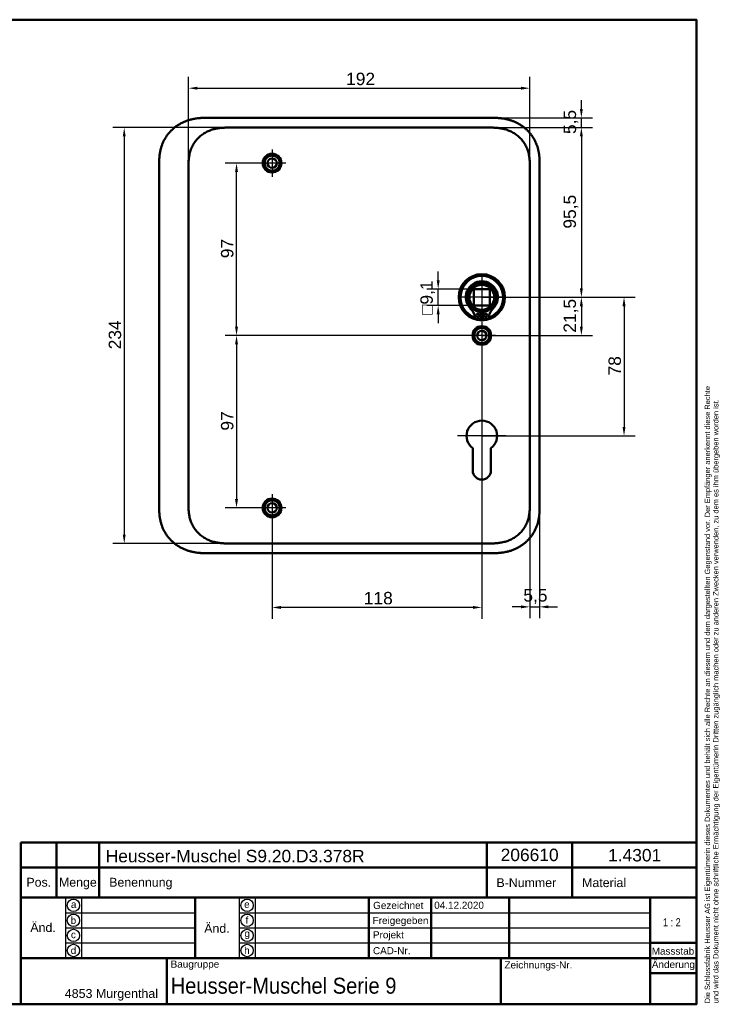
# Model space of a CAD drawing. Header units: millimetres. Extents: x 20 to 833, y 20 to 574.
# Tile 10 of 10: x 439 to 833, y 20 to 574. Entities that reach past the tile are written whole.
import ezdxf
from ezdxf.enums import TextEntityAlignment as Align

# ---------------------------------------------------------------- set-up
doc = ezdxf.new("R2010")
doc.units = ezdxf.units.MM
doc.header["$LTSCALE"] = 2
for name, color, linetype, lineweight in [('Bemaßungen(DIN)', 7, 'Continuous', 25), ('Mittelpunktmarkierung(DIN)', 7, 'Continuous', 25), ('Sichtbare Kanten(DIN)', 7, 'Continuous', 50), ('Skizziergeometrie(DIN)', 7, 'Continuous', 50), ('Skizzierlinie(DIN)', 7, 'Continuous', 25), ('Symbole(DIN)', 7, 'Continuous', 25)]:
    doc.layers.add(name, color=color, linetype=linetype, lineweight=lineweight)
doc.styles.add('Aktuell-DIN', font='arial.ttf')
doc.styles.add('STANDARD-DIN~0', font='arial.ttf')
doc.styles.add('Textstil10', font='arial.ttf')
doc.styles.add('Textstil41', font='arial.ttf', dxfattribs={"width": 0.8})
doc.styles.add('Textstil83', font='arial.ttf', dxfattribs={"width": 0.8})
doc.dimstyles.new('CAD-LAN', dxfattribs={"dimscale": 2, "dimtxt": 3.5, "dimasz": 2.5, "dimexe": 3.175, "dimexo": 0, "dimgap": 0.8, "dimtad": 1, "dimrnd": 1e-08, "dimtxsty": 'STANDARD-DIN~0', "dimcen": 0.09, "dimdle": 10, "dimclrd": 250, "dimclre": 250, "dimclrt": 250, "dimadec": 0, "dimazin": 2, "dimtfac": 1, "dimtmove": 0, "dimatfit": 3, "dimfxl": 1, "dimtolj": 1, "dimtzin": 0, "dimlwd": 25, "dimlwe": 25, "dimarcsym": 0})

# ---------------------------------------------------------------- blocks, each defined once
blk = doc.blocks.new('Ränder Standardrahmen')
at = {"layer": 'Skizziergeometrie(DIN)', "flags": 128}
blk.add_lwpolyline([(10, 10), (10, 287), (410, 287), (410, 10), (10, 10)], dxfattribs=at)
blk = doc.blocks.new('Schriftfelder Heusser')
at = {"layer": 'Skizziergeometrie(DIN)'}
for p, q in [((101, 229.92), (101, 236.92)), ((101, 236.92), (291, 236.92)), ((111, 229.92), (111, 236.92)), ((123, 229.92), (123, 236.92)), ((232, 229.92), (232, 236.92)), ((256, 229.92), (256, 236.92)), ((291, 236.92), (291, 229.92)), ((101, 191.42), (101, 229.92)), ((101, 229.92), (291, 229.92)), ((111, 229.92), (111, 221.42)), ((123, 229.92), (123, 221.42)), ((232, 229.92), (232, 221.42)), ((256, 229.92), (256, 221.42)), ((291, 229.92), (291, 191.42)), ((101, 221.42), (291, 221.42)), ((150, 221.42), (150, 204.42)), ((198.85, 221.42), (198.85, 204.42)), ((216.35, 221.42), (216.35, 204.42)), ((238.35, 221.42), (238.35, 204.42)), ((278, 221.42), (278, 191.42)), ((278, 208.67), (291, 208.67)), ((101, 204.42), (291, 204.42)), ((142, 204.42), (142, 191.42)), ((236, 204.42), (236, 191.42)), ((278, 200.17), (291, 200.17)), ((291, 191.42), (101, 191.42))]:
    blk.add_line(p, q, dxfattribs=at)
at = {"layer": 'Skizzierlinie(DIN)'}
for p, q in [((113.5, 221.42), (113.5, 204.42)), ((118, 221.42), (118, 204.42)), ((162.35, 221.42), (162.35, 204.42)), ((166.85, 221.42), (166.85, 204.42)), ((113.5, 217.17), (150, 217.17)), ((162.35, 217.17), (278, 217.17)), ((113.5, 212.92), (150, 212.92)), ((162.35, 212.92), (278, 212.92)), ((113.5, 208.67), (150, 208.67)), ((162.35, 208.67), (278, 208.67))]:
    blk.add_line(p, q, dxfattribs=at)
for centre in [(115.75, 219.25), (164.6, 219.25), (115.75, 215.04), (164.6, 215.04), (115.75, 210.79), (164.6, 210.79), (115.75, 206.54), (164.6, 206.54)]:
    blk.add_circle(centre, 1.75, dxfattribs=at)
at = {"layer": 'Symbole(DIN)', "color": 7, "insert": (293.33, 191.7), "char_height": 1.5, "width": 182.3003, "attachment_point": 1, "rotation": 90, "line_spacing_factor": 0.944221, "style": 'Aktuell-DIN'}
blk.add_mtext('\\fArial|b0|i0;\\H1.5000;Die Schlossfabrik Heusser AG ist Eigentümerin dieses Dokumentes und behält sich alle Rechte an diesem und dem dargestellten Gegenstand vor. Der Empfänger anerkennt diese Rechte\\Pund wird das Dokument nicht ohne schriftliche Ermächtigung der Eigentümerin Dritten zugänglich machen oder zu anderen Zwecken verwenden, zu dem es ihm übergeben worden ist.\\P ', dxfattribs=at)
at = {"layer": 'Symbole(DIN)', "color": 179, "true_color": 0x262659, "style": 'Aktuell-DIN'}
for s, insert, char_height, attachment_point in [('B-Nummer', (234.74, 225.62), 2.489, 4), ('Material', (265.02, 225.62), 2.489, 5), ('Pos.', (106, 227), 2.489, 2), ('Menge', (117, 227), 2.489, 2), ('Benennung', (125.81, 225.38), 2.489, 4), ('\\fArial|b0|i0;a', (115.81, 219.53), 2, 5), ('\\fArial|b0|i0;e', (164.54, 219.53), 2, 5), ('\\fArial|b0|i0;Gezeichnet', (200.05, 219.23), 2, 4), ('\\fArial|b0|i0;b', (115.75, 215), 2, 5), ('\\fArial|b0|i0;f', (164.55, 215.06), 2, 5), ('\\fArial|b0|i0;Freigegeben', (199.92, 216), 2, 1), ('\\fArial|b0|i0;c', (115.75, 211.01), 2, 5), ('\\fArial|b0|i0;g', (164.63, 211.05), 2, 5), ('\\fArial|b0|i0;Projekt', (200, 211.98), 2, 1), ('\\fArial|b0|i0;d', (115.76, 206.55), 2, 5), ('\\fArial|b0|i0;h', (164.55, 206.57), 2, 5), ('\\fArial|b0|i0;CAD-Nr.', (200, 207.5), 2, 1), ('\\fArial|b0|i0;\\H2.0000;Massstab', (284.39, 206.37), 2, 5), ('\\fArial|b0|i0;\\H2.0000;Baugruppe', (143.1, 203.73), 2, 1), ('\\fArial|b0|i0;Zeichnungs-Nr.', (237, 203.5), 2, 1), ('\\fArial|b0|i0;\\H2.5000;4853 Murgenthal', (113.33, 192.46), 2.5, 7)]:
    blk.add_mtext(s, dxfattribs=dict(at, insert=insert, char_height=char_height, attachment_point=attachment_point))
at = {"layer": 'Symbole(DIN)', "color": 179, "true_color": 0x262659, "attachment_point": 5, "style": 'Aktuell-DIN'}
for s, insert, char_height, width in [('Änd.', (107.21, 213), 2.489, 12.3494), ('Änd.', (156.12, 212.76), 2.489, 12.3494), ('\\fArial|b0|i0;Änderung', (284.51, 202.33), 2, 12.1143)]:
    blk.add_mtext(s, dxfattribs=dict(at, insert=insert, char_height=char_height, width=width))
at = {"layer": 'Symbole(DIN)', "color": 7, "insert": (143.1, 196.62), "char_height": 4.5, "width": 90.18, "attachment_point": 4, "style": 'Aktuell-DIN'}
blk.add_mtext('\\fArial|b0|i0;\\W0.90;\\H4.5000;Heusser-Muschel Serie 9', dxfattribs=at)
at = {"layer": 'Symbole(DIN)', "color": 179, "true_color": 0x262659, "style": 'Textstil10'}
blk.add_attdef('ERSTELLUNGSDATUM_001', (217.23, 218.29), '', height=2, dxfattribs=at)
at = {"layer": 'Symbole(DIN)', "color": 179, "true_color": 0x262659}
for tag, height, style, p in [('AUTOR', 2.49, 'Aktuell-DIN', (240.03, 219.26)), ('KONTROLLDATUM', 2, 'Textstil10', (217.42, 215.04)), ('KONTROLLIERT_VON', 2, 'Textstil10', (239.98, 215.05))]:
    blk.add_attdef(tag, text='', height=height, dxfattribs=dict(at, style=style)).set_placement(p, align=Align.MIDDLE_LEFT)
at = {"layer": 'Symbole(DIN)', "color": 7, "style": 'Textstil83', "width": 0.8}
blk.add_attdef('Anfänglicher_Ansichtsmaßstab_001', (281.57, 213.34), '', height=2.3, dxfattribs=at)
at = {"layer": 'Symbole(DIN)', "color": 179, "true_color": 0x262659, "style": 'Textstil10'}
blk.add_attdef('PROJEKT', text='', height=2, dxfattribs=at).set_placement((217.77, 209.72), align=Align.BOTTOM_LEFT)
at = {"layer": 'Symbole(DIN)', "color": 7, "style": 'Textstil41', "width": 0.8}
blk.add_attdef('STATUS', text='', height=5, dxfattribs=at).set_placement((284.53, 195.86), align=Align.MIDDLE_CENTER)
blk = doc.blocks.new('*D8')
at = {"layer": 'Bemaßungen(DIN)', "color": 250, "linetype": 'Continuous', "lineweight": 25, "true_color": 0x3f3f3f, "transparency": 16777216}
for p, q in [((702.71, 513.3), (761.6, 513.3)), ((755.25, 508.3), (755.25, 422.8)), ((699.25, 417.8), (761.6, 417.8))]:
    blk.add_line(p, q, dxfattribs=at)
at = {"layer": 'Bemaßungen(DIN)', "color": 250, "linetype": 'Continuous', "true_color": 0x3f3f3f, "transparency": 16777216}
for points in [[(754.41, 508.3), (756.08, 508.3), (755.25, 513.3)], [(754.41, 422.8), (756.08, 422.8), (755.25, 417.8)]]:
    blk.add_solid(points, dxfattribs=at)
at = {"layer": 'Defpoints', "color": 0, "linetype": 'Continuous', "transparency": 16777216}
for p in [(702.71, 513.3), (699.25, 417.8), (755.25, 417.8)]:
    blk.add_point(p, dxfattribs=at)
at = {"layer": 'Bemaßungen(DIN)', "color": 250, "linetype": 'Continuous', "lineweight": 25, "true_color": 0x3f3f3f, "transparency": 16777216, "insert": (745.23, 456.44), "char_height": 7, "attachment_point": 1, "rotation": 90, "style": 'STANDARD-DIN~0'}
blk.add_mtext('\\A1;95,5', dxfattribs=at)
blk = doc.blocks.new('*D9')
at = {"layer": 'Bemaßungen(DIN)', "color": 250, "linetype": 'Continuous', "lineweight": 25, "true_color": 0x3f3f3f, "transparency": 16777216}
for p, q in [((699.25, 417.8), (761.6, 417.8)), ((755.25, 412.8), (755.25, 401.3)), ((699.25, 396.3), (761.6, 396.3))]:
    blk.add_line(p, q, dxfattribs=at)
at = {"layer": 'Bemaßungen(DIN)', "color": 250, "linetype": 'Continuous', "true_color": 0x3f3f3f, "transparency": 16777216}
for points in [[(754.41, 412.8), (756.08, 412.8), (755.25, 417.8)], [(754.41, 401.3), (756.08, 401.3), (755.25, 396.3)]]:
    blk.add_solid(points, dxfattribs=at)
at = {"layer": 'Defpoints', "color": 0, "linetype": 'Continuous', "transparency": 16777216}
for p in [(699.25, 417.8), (699.25, 396.3), (755.25, 396.3)]:
    blk.add_point(p, dxfattribs=at)
at = {"layer": 'Bemaßungen(DIN)', "color": 250, "linetype": 'Continuous', "lineweight": 25, "true_color": 0x3f3f3f, "transparency": 16777216, "insert": (745.23, 397.88), "char_height": 7, "attachment_point": 1, "rotation": 90, "style": 'STANDARD-DIN~0'}
blk.add_mtext('\\A1;21,5', dxfattribs=at)
blk = doc.blocks.new('*D10')
at = {"layer": 'Bemaßungen(DIN)', "color": 250, "linetype": 'Continuous', "lineweight": 25, "true_color": 0x3f3f3f, "transparency": 16777216}
for p, q in [((755.25, 523.8), (755.25, 528.8)), ((703.71, 518.8), (761.6, 518.8)), ((755.25, 513.3), (755.25, 518.8)), ((702.71, 513.3), (761.6, 513.3)), ((755.25, 508.3), (755.25, 503.3))]:
    blk.add_line(p, q, dxfattribs=at)
at = {"layer": 'Bemaßungen(DIN)', "color": 250, "linetype": 'Continuous', "true_color": 0x3f3f3f, "transparency": 16777216}
for points in [[(754.41, 523.8), (756.08, 523.8), (755.25, 518.8)], [(754.41, 508.3), (756.08, 508.3), (755.25, 513.3)]]:
    blk.add_solid(points, dxfattribs=at)
at = {"layer": 'Defpoints', "color": 0, "linetype": 'Continuous', "transparency": 16777216}
for p in [(703.71, 518.8), (755.25, 518.8), (702.71, 513.3)]:
    blk.add_point(p, dxfattribs=at)
at = {"layer": 'Bemaßungen(DIN)', "color": 250, "linetype": 'Continuous', "lineweight": 25, "true_color": 0x3f3f3f, "transparency": 16777216, "insert": (745.26, 509.65), "char_height": 7, "attachment_point": 1, "rotation": 90, "style": 'STANDARD-DIN~0'}
blk.add_mtext('\\A1;5,5', dxfattribs=at)
blk = doc.blocks.new('*D11')
at = {"layer": 'Bemaßungen(DIN)', "color": 250, "linetype": 'Continuous', "lineweight": 25, "true_color": 0x3f3f3f, "transparency": 16777216}
for p, q in [((699.25, 417.8), (785.6, 417.8)), ((779.25, 412.8), (779.25, 344.8)), ((699.25, 339.8), (785.6, 339.8))]:
    blk.add_line(p, q, dxfattribs=at)
at = {"layer": 'Bemaßungen(DIN)', "color": 250, "linetype": 'Continuous', "true_color": 0x3f3f3f, "transparency": 16777216}
for points in [[(778.41, 412.8), (780.08, 412.8), (779.25, 417.8)], [(778.41, 344.8), (780.08, 344.8), (779.25, 339.8)]]:
    blk.add_solid(points, dxfattribs=at)
at = {"layer": 'Defpoints', "color": 0, "linetype": 'Continuous', "transparency": 16777216}
for p in [(699.25, 417.8), (699.25, 339.8), (779.25, 339.8)]:
    blk.add_point(p, dxfattribs=at)
at = {"layer": 'Bemaßungen(DIN)', "color": 250, "linetype": 'Continuous', "lineweight": 25, "true_color": 0x3f3f3f, "transparency": 16777216, "insert": (770.5, 373.81), "char_height": 7, "attachment_point": 1, "rotation": 90, "style": 'STANDARD-DIN~0'}
blk.add_mtext('\\A1;78', dxfattribs=at)
blk = doc.blocks.new('*D12')
at = {"layer": 'Bemaßungen(DIN)', "color": 250, "linetype": 'Continuous', "lineweight": 25, "true_color": 0x3f3f3f, "transparency": 16777216}
for p, q in [((699.25, 388.65), (699.25, 236.95)), ((581.25, 291.65), (581.25, 236.95)), ((694.25, 243.3), (586.25, 243.3))]:
    blk.add_line(p, q, dxfattribs=at)
at = {"layer": 'Bemaßungen(DIN)', "color": 250, "linetype": 'Continuous', "true_color": 0x3f3f3f, "transparency": 16777216}
for points in [[(586.25, 244.14), (586.25, 242.47), (581.25, 243.3)], [(694.25, 244.14), (694.25, 242.47), (699.25, 243.3)]]:
    blk.add_solid(points, dxfattribs=at)
at = {"layer": 'Defpoints', "color": 0, "linetype": 'Continuous', "transparency": 16777216}
for p in [(699.25, 388.65), (581.25, 291.65), (581.25, 243.3)]:
    blk.add_point(p, dxfattribs=at)
at = {"layer": 'Bemaßungen(DIN)', "color": 250, "linetype": 'Continuous', "lineweight": 25, "true_color": 0x3f3f3f, "transparency": 16777216, "insert": (632.84, 252.05), "char_height": 7, "attachment_point": 1, "style": 'STANDARD-DIN~0'}
blk.add_mtext('\\A1;118', dxfattribs=at)
blk = doc.blocks.new('*D13')
at = {"layer": 'Bemaßungen(DIN)', "color": 250, "linetype": 'Continuous', "lineweight": 25, "true_color": 0x3f3f3f, "transparency": 16777216}
for p, q in [((726.25, 301.59), (726.25, 237.28)), ((731.75, 300.59), (731.75, 237.28)), ((721.25, 243.63), (716.25, 243.63)), ((726.25, 243.63), (731.75, 243.63)), ((736.75, 243.63), (741.75, 243.63))]:
    blk.add_line(p, q, dxfattribs=at)
at = {"layer": 'Bemaßungen(DIN)', "color": 250, "linetype": 'Continuous', "true_color": 0x3f3f3f, "transparency": 16777216}
for points in [[(721.25, 244.47), (721.25, 242.8), (726.25, 243.63)], [(736.75, 244.47), (736.75, 242.8), (731.75, 243.63)]]:
    blk.add_solid(points, dxfattribs=at)
at = {"layer": 'Defpoints', "color": 0, "linetype": 'Continuous', "transparency": 16777216}
for p in [(726.25, 301.59), (731.75, 300.59), (731.75, 243.63)]:
    blk.add_point(p, dxfattribs=at)
at = {"layer": 'Bemaßungen(DIN)', "color": 250, "linetype": 'Continuous', "lineweight": 25, "true_color": 0x3f3f3f, "transparency": 16777216, "insert": (722.6, 253.62), "char_height": 7, "attachment_point": 1, "style": 'STANDARD-DIN~0'}
blk.add_mtext('\\A1;5,5', dxfattribs=at)
blk = doc.blocks.new('*D14')
at = {"layer": 'Bemaßungen(DIN)', "color": 250, "linetype": 'Continuous', "lineweight": 25, "true_color": 0x3f3f3f, "transparency": 16777216}
for p, q in [((674.7, 427.35), (674.7, 432.35)), ((694.7, 422.35), (668.35, 422.35)), ((674.7, 413.25), (674.7, 422.35)), ((694.7, 413.25), (668.35, 413.25)), ((674.7, 408.25), (674.7, 403.25))]:
    blk.add_line(p, q, dxfattribs=at)
at = {"layer": 'Bemaßungen(DIN)', "color": 250, "linetype": 'Continuous', "true_color": 0x3f3f3f, "transparency": 16777216}
for points in [[(673.86, 427.35), (675.53, 427.35), (674.7, 422.35)], [(673.86, 408.25), (675.53, 408.25), (674.7, 413.25)]]:
    blk.add_solid(points, dxfattribs=at)
at = {"layer": 'Defpoints', "color": 0, "linetype": 'Continuous', "transparency": 16777216}
for p in [(674.7, 422.35), (694.7, 422.35), (694.7, 413.25)]:
    blk.add_point(p, dxfattribs=at)
at = {"layer": 'Bemaßungen(DIN)', "color": 250, "linetype": 'Continuous', "lineweight": 25, "true_color": 0x3f3f3f, "transparency": 16777216, "insert": (664.68, 408.04), "char_height": 7, "attachment_point": 1, "rotation": 90, "style": 'STANDARD-DIN~0'}
blk.add_mtext('\\A1;\\fAIGDT|b0|i0;\\H7.0000;o\\fArial|b0|i0;\\H7.0000;9,1', dxfattribs=at)
blk = doc.blocks.new('*D15')
at = {"layer": 'Bemaßungen(DIN)', "color": 250, "linetype": 'Continuous', "lineweight": 25, "true_color": 0x3f3f3f, "transparency": 16777216}
for p, q in [((581.25, 493.3), (554.9, 493.3)), ((561.25, 401.3), (561.25, 488.3)), ((699.25, 396.3), (554.9, 396.3))]:
    blk.add_line(p, q, dxfattribs=at)
at = {"layer": 'Bemaßungen(DIN)', "color": 250, "linetype": 'Continuous', "true_color": 0x3f3f3f, "transparency": 16777216}
for points in [[(560.41, 488.3), (562.08, 488.3), (561.25, 493.3)], [(560.41, 401.3), (562.08, 401.3), (561.25, 396.3)]]:
    blk.add_solid(points, dxfattribs=at)
at = {"layer": 'Defpoints', "color": 0, "linetype": 'Continuous', "transparency": 16777216}
for p in [(561.25, 493.3), (581.25, 493.3), (699.25, 396.3)]:
    blk.add_point(p, dxfattribs=at)
at = {"layer": 'Bemaßungen(DIN)', "color": 250, "linetype": 'Continuous', "lineweight": 25, "true_color": 0x3f3f3f, "transparency": 16777216, "insert": (552.5, 439.79), "char_height": 7, "attachment_point": 1, "rotation": 90, "style": 'STANDARD-DIN~0'}
blk.add_mtext('\\A1;97', dxfattribs=at)
blk = doc.blocks.new('*D16')
at = {"layer": 'Bemaßungen(DIN)', "color": 250, "linetype": 'Continuous', "lineweight": 25, "true_color": 0x3f3f3f, "transparency": 16777216}
for p, q in [((699.25, 396.3), (554.9, 396.3)), ((561.25, 391.3), (561.25, 304.3)), ((581.25, 299.3), (554.9, 299.3))]:
    blk.add_line(p, q, dxfattribs=at)
at = {"layer": 'Bemaßungen(DIN)', "color": 250, "linetype": 'Continuous', "true_color": 0x3f3f3f, "transparency": 16777216}
for points in [[(560.41, 391.3), (562.08, 391.3), (561.25, 396.3)], [(560.41, 304.3), (562.08, 304.3), (561.25, 299.3)]]:
    blk.add_solid(points, dxfattribs=at)
at = {"layer": 'Defpoints', "color": 0, "linetype": 'Continuous', "transparency": 16777216}
for p in [(699.25, 396.3), (561.25, 299.3), (581.25, 299.3)]:
    blk.add_point(p, dxfattribs=at)
at = {"layer": 'Bemaßungen(DIN)', "color": 250, "linetype": 'Continuous', "lineweight": 25, "true_color": 0x3f3f3f, "transparency": 16777216, "insert": (552.5, 342.79), "char_height": 7, "attachment_point": 1, "rotation": 90, "style": 'STANDARD-DIN~0'}
blk.add_mtext('\\A1;97', dxfattribs=at)
blk = doc.blocks.new('*D17')
at = {"layer": 'Bemaßungen(DIN)', "color": 250, "linetype": 'Continuous', "lineweight": 25, "true_color": 0x3f3f3f, "transparency": 16777216}
for p, q in [((534.25, 491.02), (534.25, 541.8)), ((726.25, 491.02), (726.25, 541.8)), ((539.25, 535.45), (721.25, 535.45))]:
    blk.add_line(p, q, dxfattribs=at)
at = {"layer": 'Bemaßungen(DIN)', "color": 250, "linetype": 'Continuous', "true_color": 0x3f3f3f, "transparency": 16777216}
for points in [[(539.25, 536.28), (539.25, 534.61), (534.25, 535.45)], [(721.25, 536.28), (721.25, 534.61), (726.25, 535.45)]]:
    blk.add_solid(points, dxfattribs=at)
at = {"layer": 'Defpoints', "color": 0, "linetype": 'Continuous', "transparency": 16777216}
for p in [(726.25, 535.45), (534.25, 491.02), (726.25, 491.02)]:
    blk.add_point(p, dxfattribs=at)
at = {"layer": 'Bemaßungen(DIN)', "color": 250, "linetype": 'Continuous', "lineweight": 25, "true_color": 0x3f3f3f, "transparency": 16777216, "insert": (622.88, 544.19), "char_height": 7, "attachment_point": 1, "style": 'STANDARD-DIN~0'}
blk.add_mtext('\\A1;192', dxfattribs=at)
blk = doc.blocks.new('*D18')
at = {"layer": 'Bemaßungen(DIN)', "color": 250, "linetype": 'Continuous', "lineweight": 25, "true_color": 0x3f3f3f, "transparency": 16777216}
for p, q in [((557.79, 513.3), (491.73, 513.3)), ((498.08, 508.3), (498.08, 284.3)), ((557.79, 279.3), (491.73, 279.3))]:
    blk.add_line(p, q, dxfattribs=at)
at = {"layer": 'Bemaßungen(DIN)', "color": 250, "linetype": 'Continuous', "true_color": 0x3f3f3f, "transparency": 16777216}
for points in [[(497.25, 508.3), (498.91, 508.3), (498.08, 513.3)], [(497.25, 284.3), (498.91, 284.3), (498.08, 279.3)]]:
    blk.add_solid(points, dxfattribs=at)
at = {"layer": 'Defpoints', "color": 0, "linetype": 'Continuous', "transparency": 16777216}
for p in [(557.79, 513.3), (498.08, 279.3), (557.79, 279.3)]:
    blk.add_point(p, dxfattribs=at)
at = {"layer": 'Bemaßungen(DIN)', "color": 250, "linetype": 'Continuous', "lineweight": 25, "true_color": 0x3f3f3f, "transparency": 16777216, "insert": (489.33, 388.52), "char_height": 7, "attachment_point": 1, "rotation": 90, "style": 'STANDARD-DIN~0'}
blk.add_mtext('\\A1;234', dxfattribs=at)

msp = doc.modelspace()

# ---------------------------------------------------------------- linework, layer by layer
at = {"layer": 'Mittelpunktmarkierung(DIN)', "linetype": 'Continuous'}
for p, q in [((581.248, 500.953), (581.248, 485.653)), ((588.898, 493.303), (573.598, 493.303)), ((699.248, 429.803), (699.248, 405.803)), ((711.248, 417.803), (687.248, 417.803)), ((699.248, 403.953), (699.248, 388.653)), ((706.898, 396.303), (691.598, 396.303)), ((699.248, 353.403), (699.248, 329.803)), ((712.848, 339.803), (685.648, 339.803)), ((581.248, 306.953), (581.248, 291.653)), ((588.898, 299.303), (573.598, 299.303))]:
    msp.add_line(p, q, dxfattribs=at)
at = {"layer": 'Sichtbare Kanten(DIN)'}
for p, q in [((703.709, 518.803), (544.787, 518.803)), ((557.787, 513.303), (557.787, 513.303)), ((702.71, 513.303), (557.787, 513.303)), ((517.748, 492.019), (517.748, 300.546)), ((731.748, 300.587), (731.748, 492.019)), ((694.698, 413.253), (694.698, 422.353)), ((694.698, 422.353), (703.798, 422.353)), ((703.798, 422.353), (703.798, 413.253)), ((703.798, 413.253), (694.698, 413.253)), ((698.632, 405.845), (695.608, 405.845)), ((698.632, 409.545), (698.632, 405.845)), ((699.865, 405.845), (699.865, 409.545)), ((702.889, 405.845), (699.865, 405.845)), ((694.148, 320.303), (694.148, 332.878)), ((704.348, 332.878), (704.348, 320.303)), ((557.786, 279.303), (557.787, 279.303)), ((702.71, 279.303), (557.787, 279.303)), ((702.71, 279.303), (702.71, 279.303)), ((544.787, 273.803), (703.709, 273.803))]:
    msp.add_line(p, q, dxfattribs=at)
for centre, radius in [((581.248, 493.303), 5.25), ((581.248, 493.303), 4.25), ((581.248, 493.303), 2.65), ((699.248, 417.803), 13), ((699.248, 417.803), 12.5), ((699.248, 417.803), 8), ((699.248, 417.803), 7), ((697.017, 407.695), 0.85), ((701.48, 407.695), 0.85), ((699.248, 396.303), 5.25), ((699.248, 396.303), 4.25), ((699.248, 396.303), 2.65), ((581.248, 299.303), 5.25), ((581.248, 299.303), 4.25), ((581.248, 299.303), 2.65)]:
    msp.add_circle(centre, radius, dxfattribs=at)
for centre, radius, start, end in [((699.248, 417.803), 12, 288.17213, 251.82787), ((699.248, 417.803), 9.017, 314.1409, 225.8591), ((686.925, 405.105), 8.678, 4.96705, 45.8591), ((699.248, 417.07), 7.55, 215.6871, 265.31499), ((699.248, 417.803), 8.2, 243.63056, 296.36944), ((699.248, 417.07), 7.55, 274.68501, 324.3129), ((711.571, 405.105), 8.678, 134.1409, 175.03295), ((699.248, 417.803), 12, 265.21102, 274.78898), ((699.248, 417.803), 9, 266.0711, 273.9289), ((699.248, 339.803), 8.6, 306.37412, 233.63044), ((699.248, 320.303), 5.1, 180, 0)]:
    msp.add_arc(centre, radius, start, end, dxfattribs=at)
for points, knots in [([(544.787, 518.803), (544.201, 518.801), (543.023, 518.787), (541.534, 518.724), (540.036, 518.609), (538.833, 518.47), (537.329, 518.229), (536.128, 517.976), (534.638, 517.582), (533.459, 517.2), (532.008, 516.64), (530.87, 516.124), (529.485, 515.395), (528.411, 514.747), (527.118, 513.857), (526.129, 513.085), (524.955, 512.048), (524.069, 511.165), (523.037, 510.001), (522.274, 509.024), (521.402, 507.754), (520.773, 506.703), (520.074, 505.353), (519.587, 504.247), (519.066, 502.842), (518.72, 501.704), (518.372, 500.27), (518.158, 499.118), (517.962, 497.678), (517.859, 496.53), (517.782, 495.104), (517.749, 493.689), (517.748, 492.573), (517.748, 492.019)], [-0.99998994, -0.99998994, -0.99998994, -0.99998994, -0.9592928, -0.91859565, -0.89824708, -0.85754993, -0.83720136, -0.79650421, -0.77615564, -0.73545849, -0.71510992, -0.67441277, -0.6540642, -0.61336705, -0.59301848, -0.55232133, -0.53197276, -0.49127561, -0.47092704, -0.43022989, -0.40988132, -0.36918417, -0.3488356, -0.30813845, -0.28778988, -0.24709273, -0.22674416, -0.18604701, -0.16569844, -0.12500129, -0.10465272, -0.06395557, -0.02325842, -0.02325842, -0.02325842, -0.02325842]), ([(731.748, 492.019), (731.748, 492.317), (731.748, 492.916), (731.742, 493.669), (731.73, 494.426), (731.712, 495.034), (731.678, 495.797), (731.64, 496.409), (731.565, 497.328), (731.463, 498.247), (731.276, 499.473), (731.093, 500.386), (730.875, 501.293), (730.712, 501.894), (730.486, 502.639), (730.286, 503.231), (730.013, 503.962), (729.776, 504.539), (729.394, 505.394), (728.975, 506.233), (728.282, 507.456), (727.598, 508.501), (726.663, 509.75), (725.855, 510.701), (724.775, 511.825), (723.857, 512.669), (722.649, 513.653), (721.638, 514.381), (720.324, 515.214), (719.234, 515.817), (717.973, 516.423), (717.114, 516.786), (716.242, 517.116), (715.656, 517.32), (714.768, 517.6), (713.871, 517.848), (712.665, 518.126), (711.754, 518.296), (710.839, 518.437), (710.229, 518.517), (709.465, 518.601), (708.854, 518.655), (708.092, 518.709), (707.482, 518.742), (706.569, 518.777), (705.358, 518.802), (704.307, 518.803), (703.709, 518.803)], [-0.99999789, -0.99999789, -0.99999789, -0.99999789, -0.9791648, -0.9583317, -0.94791516, -0.92708206, -0.91666552, -0.89583243, -0.88541588, -0.85416624, -0.83333315, -0.80208351, -0.79166696, -0.77083387, -0.76041733, -0.73958423, -0.72916769, -0.70833459, -0.69791805, -0.66666841, -0.64583532, -0.60416913, -0.58333604, -0.54166985, -0.52083676, -0.47917058, -0.45833749, -0.4166713, -0.39583821, -0.35417202, -0.33333893, -0.30208929, -0.29167275, -0.27083965, -0.26042311, -0.22917347, -0.20834038, -0.17709074, -0.16667419, -0.1458411, -0.13542455, -0.11459146, -0.10417491, -0.08334182, -0.07292528, -0.04167564, -0.00000945, -0.00000945, -0.00000945, -0.00000945]), ([(534.248, 491.019), (534.248, 491.647), (534.248, 492.295), (534.261, 492.944), (534.275, 493.666), (534.304, 494.39), (534.359, 495.105), (534.419, 495.883), (534.51, 496.652), (534.641, 497.414), (534.777, 498.206), (534.955, 498.992), (535.19, 499.783), (535.426, 500.576), (535.716, 501.364), (536.061, 502.129), (536.408, 502.898), (536.811, 503.646), (537.266, 504.364), (537.721, 505.079), (538.228, 505.764), (538.784, 506.413), (539.334, 507.055), (539.936, 507.663), (540.573, 508.223), (541.209, 508.784), (541.879, 509.295), (542.58, 509.76), (543.275, 510.222), (544.001, 510.637), (544.754, 511.006), (545.49, 511.366), (546.253, 511.683), (547.036, 511.954), (547.791, 512.215), (548.565, 512.434), (549.349, 512.612), (550.098, 512.782), (550.854, 512.914), (551.618, 513.014), (552.341, 513.109), (553.071, 513.176), (553.802, 513.22), (554.493, 513.261), (555.185, 513.282), (555.871, 513.293), (556.518, 513.303), (557.159, 513.303), (557.787, 513.303)], [0, 0, 0, 0, 0.20048, 0.20048, 0.20048, 0.4237428, 0.4237428, 0.4237428, 0.6666848, 0.6666848, 0.6666848, 0.9193992, 0.9193992, 0.9193992, 1.173002, 1.173002, 1.173002, 1.4278722, 1.4278722, 1.4278722, 1.6819311, 1.6819311, 1.6819311, 1.933378, 1.933378, 1.933378, 2.1848149, 2.1848149, 2.1848149, 2.4343919, 2.4343919, 2.4343919, 2.6782792, 2.6782792, 2.6782792, 2.9134601, 2.9134601, 2.9134601, 3.1379646, 3.1379646, 3.1379646, 3.3508174, 3.3508174, 3.3508174, 3.5518222, 3.5518222, 3.5518222, 3.7413044, 3.7413044, 3.7413044, 3.7413044]), ([(702.71, 513.303), (703.337, 513.303), (703.979, 513.303), (704.625, 513.293), (705.311, 513.282), (706.004, 513.261), (706.694, 513.22), (707.425, 513.176), (708.155, 513.109), (708.879, 513.014), (709.642, 512.914), (710.399, 512.782), (711.147, 512.612), (711.931, 512.434), (712.706, 512.215), (713.461, 511.954), (714.244, 511.683), (715.007, 511.366), (715.743, 511.006), (716.496, 510.637), (717.221, 510.222), (717.917, 509.76), (718.617, 509.295), (719.287, 508.784), (719.924, 508.223), (720.561, 507.663), (721.162, 507.054), (721.712, 506.413), (722.269, 505.764), (722.776, 505.079), (723.23, 504.364), (723.686, 503.646), (724.089, 502.898), (724.435, 502.129), (724.781, 501.364), (725.071, 500.576), (725.306, 499.783), (725.541, 498.992), (725.72, 498.206), (725.856, 497.414), (725.987, 496.652), (726.077, 495.883), (726.138, 495.105), (726.193, 494.39), (726.222, 493.666), (726.236, 492.944), (726.248, 492.295), (726.248, 491.647), (726.248, 491.019)], [0, 0, 0, 0, 0.1894834, 0.1894834, 0.1894834, 0.3904881, 0.3904881, 0.3904881, 0.6033414, 0.6033414, 0.6033414, 0.8278466, 0.8278466, 0.8278466, 1.0630283, 1.0630283, 1.0630283, 1.3069161, 1.3069161, 1.3069161, 1.5564929, 1.5564929, 1.5564929, 1.8079285, 1.8079285, 1.8079285, 2.0593731, 2.0593731, 2.0593731, 2.3134297, 2.3134297, 2.3134297, 2.5682979, 2.5682979, 2.5682979, 2.8218991, 2.8218991, 2.8218991, 3.0746122, 3.0746122, 3.0746122, 3.3175525, 3.3175525, 3.3175525, 3.5408138, 3.5408138, 3.5408138, 3.7412926, 3.7412926, 3.7412926, 3.7412926]), ([(517.748, 300.505), (517.748, 299.978), (517.749, 298.888), (517.782, 297.502), (517.859, 296.076), (517.962, 294.927), (518.158, 293.488), (518.372, 292.336), (518.72, 290.902), (519.066, 289.763), (519.587, 288.359), (520.074, 287.253), (520.773, 285.903), (521.402, 284.851), (522.273, 283.582), (523.037, 282.605), (524.069, 281.44), (524.955, 280.557), (526.129, 279.521), (527.118, 278.749), (528.411, 277.859), (529.485, 277.211), (530.87, 276.482), (532.008, 275.966), (533.459, 275.405), (534.638, 275.024), (536.128, 274.629), (537.328, 274.377), (538.833, 274.135), (540.036, 273.997), (541.534, 273.882), (543.023, 273.819), (544.201, 273.805), (544.787, 273.803)], [-0.97472618, -0.97472618, -0.97472618, -0.97472618, -0.93604739, -0.89534998, -0.87500127, -0.83430386, -0.81395515, -0.77325774, -0.75290903, -0.71221162, -0.69186291, -0.6511655, -0.6308168, -0.59011938, -0.56977068, -0.52907326, -0.50872456, -0.46802714, -0.44767844, -0.40698102, -0.38663232, -0.3459349, -0.3255862, -0.28488878, -0.26454008, -0.22384266, -0.20349396, -0.16279654, -0.14244784, -0.10175042, -0.08140172, -0.0407043, -0.00000689, -0.00000689, -0.00000689, -0.00000689]), ([(557.786, 279.303), (557.159, 279.303), (556.518, 279.303), (555.871, 279.313), (555.185, 279.323), (554.493, 279.345), (553.802, 279.386), (553.071, 279.43), (552.341, 279.496), (551.618, 279.591), (550.854, 279.692), (550.097, 279.824), (549.349, 279.994), (548.565, 280.172), (547.791, 280.391), (547.036, 280.652), (546.252, 280.923), (545.49, 281.24), (544.754, 281.6), (544.001, 281.969), (543.275, 282.384), (542.58, 282.846), (541.879, 283.31), (541.209, 283.822), (540.573, 284.383), (539.936, 284.943), (539.334, 285.551), (538.784, 286.193), (538.228, 286.842), (537.721, 287.527), (537.266, 288.242), (536.811, 288.959), (536.408, 289.708), (536.061, 290.477), (535.716, 291.242), (535.426, 292.03), (535.19, 292.823), (534.955, 293.614), (534.777, 294.4), (534.641, 295.192), (534.51, 295.954), (534.419, 296.722), (534.359, 297.501), (534.304, 298.216), (534.275, 298.94), (534.261, 299.662), (534.248, 300.311), (534.248, 300.959), (534.248, 301.587)], [0, 0, 0, 0, 0.1894861, 0.1894861, 0.1894861, 0.3904941, 0.3904941, 0.3904941, 0.6033491, 0.6033491, 0.6033491, 0.8278544, 0.8278544, 0.8278544, 1.0630348, 1.0630348, 1.0630348, 1.3069205, 1.3069205, 1.3069205, 1.5564953, 1.5564953, 1.5564953, 1.8079303, 1.8079303, 1.8079303, 2.0593759, 2.0593759, 2.0593759, 2.3134335, 2.3134335, 2.3134335, 2.5683022, 2.5683022, 2.5683022, 2.8219033, 2.8219033, 2.8219033, 3.0746163, 3.0746163, 3.0746163, 3.3175565, 3.3175565, 3.3175565, 3.5408165, 3.5408165, 3.5408165, 3.7412931, 3.7412931, 3.7412931, 3.7412931]), ([(726.248, 301.587), (726.248, 300.959), (726.248, 300.311), (726.236, 299.662), (726.222, 298.94), (726.193, 298.216), (726.138, 297.501), (726.077, 296.722), (725.987, 295.954), (725.856, 295.192), (725.72, 294.4), (725.541, 293.613), (725.306, 292.823), (725.071, 292.03), (724.781, 291.242), (724.435, 290.477), (724.089, 289.707), (723.686, 288.959), (723.23, 288.242), (722.776, 287.527), (722.269, 286.842), (721.712, 286.193), (721.162, 285.551), (720.561, 284.943), (719.924, 284.382), (719.287, 283.822), (718.617, 283.31), (717.917, 282.846), (717.221, 282.384), (716.496, 281.969), (715.743, 281.6), (715.007, 281.239), (714.244, 280.923), (713.461, 280.652), (712.706, 280.391), (711.931, 280.172), (711.147, 279.994), (710.399, 279.824), (709.642, 279.692), (708.879, 279.591), (708.155, 279.496), (707.425, 279.43), (706.694, 279.386), (706.003, 279.345), (705.311, 279.323), (704.625, 279.313), (703.979, 279.303), (703.337, 279.303), (702.71, 279.303)], [0, 0, 0, 0, 0.2004784, 0.2004784, 0.2004784, 0.4237411, 0.4237411, 0.4237411, 0.6666843, 0.6666843, 0.6666843, 0.9194001, 0.9194001, 0.9194001, 1.1730034, 1.1730034, 1.1730034, 1.4278738, 1.4278738, 1.4278738, 1.6819326, 1.6819326, 1.6819326, 1.9333793, 1.9333793, 1.9333793, 2.1848165, 2.1848165, 2.1848165, 2.4343943, 2.4343943, 2.4343943, 2.6782826, 2.6782826, 2.6782826, 2.9134642, 2.9134642, 2.9134642, 3.137969, 3.137969, 3.137969, 3.3508216, 3.3508216, 3.3508216, 3.5518257, 3.5518257, 3.5518257, 3.7413067, 3.7413067, 3.7413067, 3.7413067]), ([(703.709, 273.803), (704.307, 273.802), (705.358, 273.804), (706.569, 273.829), (707.482, 273.864), (708.092, 273.897), (708.854, 273.951), (709.465, 274.005), (710.229, 274.089), (710.839, 274.168), (711.754, 274.309), (712.665, 274.48), (714.022, 274.792), (715.215, 275.133), (716.682, 275.643), (717.833, 276.116), (719.234, 276.789), (720.323, 277.392), (721.638, 278.225), (722.65, 278.953), (723.857, 279.937), (724.774, 280.781), (725.855, 281.905), (726.663, 282.856), (727.598, 284.105), (728.282, 285.15), (729.053, 286.509), (729.598, 287.633), (730.19, 289.077), (730.59, 290.261), (730.997, 291.763), (731.252, 292.98), (731.463, 294.359), (731.565, 295.278), (731.64, 296.197), (731.678, 296.808), (731.712, 297.572), (731.73, 298.18), (731.742, 298.937), (731.748, 299.69), (731.748, 300.289), (731.748, 300.587)], [-0.99999787, -0.99999787, -0.99999787, -0.99999787, -0.95833168, -0.92708204, -0.9166655, -0.89583241, -0.88541586, -0.86458277, -0.85416622, -0.83333313, -0.82291658, -0.79166695, -0.77083385, -0.72916767, -0.70833458, -0.66666839, -0.6458353, -0.60416912, -0.58333603, -0.54166984, -0.52083675, -0.47917057, -0.45833747, -0.41667129, -0.3958382, -0.35417201, -0.33333892, -0.29167274, -0.27083965, -0.22917346, -0.20834037, -0.16667419, -0.14584109, -0.11459146, -0.10417491, -0.08334182, -0.07292527, -0.05209218, -0.04167563, -0.02084254, -0.00000945, -0.00000945, -0.00000945, -0.00000945])]:
    msp.add_open_spline(points, degree=3, knots=knots, dxfattribs=at)
for points in [[(534.248, 301.587), (534.248, 396.303), (534.248, 491.019)], [(726.248, 491.019), (726.248, 396.303), (726.248, 301.587)]]:
    msp.add_open_spline(points, degree=2, dxfattribs=at)

# ---------------------------------------------------------------- block references
at = {"xscale": 2, "yscale": 2, "zscale": 2}
msp.add_blockref('Ränder Standardrahmen', (0, 0), dxfattribs=at)
msp.add_blockref('Schriftfelder Heusser', (238, -362.833), dxfattribs=at).add_auto_attribs({'ERSTELLUNGSDATUM_001': '04.12.2020', 'Anfänglicher_Ansichtsmaßstab_001': '1 : 2'})

# ---------------------------------------------------------------- texts
at = {"layer": 'Symbole(DIN)', "color": 7, "char_height": 7, "attachment_point": 1, "style": 'Aktuell-DIN'}
for s, insert, width in [('{\\fArial|b0|i0;\\H7.0000;Heusser-Muschel S9.20.D3.378R}', (487.659, 106.906), 145.65549), ('{\\fArial|b0|i0;\\H7.0000;206610}', (709.83, 107.58), 32.62043), ('{\\fArial|b0|i0;\\H7.0000;1.4301}', (770.274, 107.401), 29.89939)]:
    msp.add_mtext(s, dxfattribs=dict(at, insert=insert, width=width))

# ---------------------------------------------------------------- dimensions: what is measured, and where the dimension line sits
at = {"layer": 'Bemaßungen(DIN)', "color": 250, "linetype": 'Continuous', "lineweight": 25, "true_color": 0x3f3f3f}
for base, p1, p2, angle, override, picture, middle in [((726.248, 535.445), (534.248, 491.019), (726.248, 491.019), 180, {"dimgap": 0.8, "dimdec": 2, "dimtol": 0, "dimlim": 0, "dimtp": 0, "dimtm": 0, "dimtdec": 2, "dimtofl": 0, "dimatfit": 1}, '*D17', (630.248, 535.445)), ((755.248, 518.803), (702.71, 513.303), (703.709, 518.803), 90, {"dimgap": 0.8, "dimdec": 2, "dimtol": 0, "dimlim": 0, "dimtp": 0, "dimtm": 0, "dimtdec": 2, "dimtofl": 1, "dimatfit": 1}, '*D10', (755.248, 516.053)), ((498.08, 279.303), (557.787, 513.303), (557.786, 279.303), 90, {"dimgap": 0.8, "dimdec": 2, "dimtol": 0, "dimlim": 0, "dimtp": 0, "dimtm": 0, "dimtdec": 2, "dimtofl": 0, "dimatfit": 1}, '*D18', (498.08, 396.303)), ((755.248, 417.803), (702.71, 513.303), (699.248, 417.803), 90, {"dimgap": 0.8, "dimdec": 2, "dimtol": 0, "dimlim": 0, "dimtp": 0, "dimtm": 0, "dimtdec": 2, "dimtofl": 0, "dimatfit": 1}, '*D8', (755.248, 465.553)), ((561.248, 493.303), (699.248, 396.303), (581.248, 493.303), 90, {"dimgap": 0.8, "dimdec": 2, "dimtol": 0, "dimlim": 0, "dimtp": 0, "dimtm": 0, "dimtdec": 2, "dimtofl": 0, "dimatfit": 1}, '*D15', (561.248, 444.803)), ((755.248, 396.303), (699.248, 417.803), (699.248, 396.303), 90, {"dimgap": 0.8, "dimdec": 2, "dimtol": 0, "dimlim": 0, "dimtp": 0, "dimtm": 0, "dimtdec": 2, "dimtofl": 0, "dimatfit": 1}, '*D9', (755.248, 407.053)), ((779.248, 339.803), (699.248, 417.803), (699.248, 339.803), 90, {"dimgap": 0.8, "dimdec": 2, "dimtol": 0, "dimlim": 0, "dimtp": 0, "dimtm": 0, "dimtdec": 2, "dimtofl": 0, "dimatfit": 1}, '*D11', (779.248, 378.803)), ((561.248, 299.303), (699.248, 396.303), (581.248, 299.303), 90, {"dimgap": 0.8, "dimdec": 2, "dimtol": 0, "dimlim": 0, "dimtp": 0, "dimtm": 0, "dimtdec": 2, "dimtofl": 0, "dimatfit": 1}, '*D16', (561.248, 347.803)), ((581.248, 243.303), (699.248, 388.653), (581.248, 291.653), 180, {"dimgap": 0.8, "dimdec": 2, "dimtol": 0, "dimlim": 0, "dimtp": 0, "dimtm": 0, "dimtdec": 2, "dimtofl": 0, "dimatfit": 1}, '*D12', (640.248, 243.303)), ((731.748, 243.633), (726.248, 301.587), (731.748, 300.587), 180, {"dimgap": 0.8, "dimdec": 2, "dimtol": 0, "dimlim": 0, "dimtp": 0, "dimtm": 0, "dimtdec": 2, "dimtofl": 1, "dimatfit": 1}, '*D13', (728.998, 243.633))]:
    dim = msp.add_linear_dim(base=base, p1=p1, p2=p2, angle=angle, dimstyle='CAD-LAN', override=override, dxfattribs=at)
    dim.commit()
    dim.dimension.update_dxf_attribs({"geometry": picture, "text_midpoint": middle, "dimtype": 160})
dim = msp.add_linear_dim(base=(674.698, 422.353), p1=(694.698, 413.253), p2=(694.698, 422.353), angle=90, text='\\fAIGDT|b0|i0;\\H7.0000;o\\fArial|b0|i0;\\H7.0000;<>', dimstyle='CAD-LAN', override={"dimgap": 0.8, "dimdec": 2, "dimtol": 0, "dimlim": 0, "dimtp": 0, "dimtm": 0, "dimtdec": 2, "dimtofl": 1, "dimatfit": 1}, dxfattribs=at)
dim.commit()
dim.dimension.update_dxf_attribs({"geometry": '*D14', "text_midpoint": (674.698, 417.803), "dimtype": 160})

doc.saveas('drawing.dxf')
